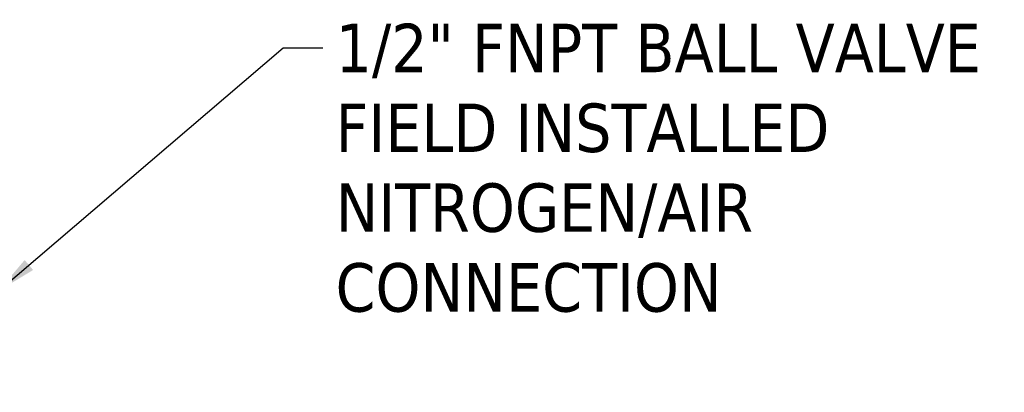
# Model space of a CAD drawing. Header units: inches. Extents: x 0 to 136, y 2 to 86.
# Tile 15 of 37: x 47.75 to 57.5, y 54.87 to 58.56. Entities that reach past the tile are written whole.
import ezdxf

# ---------------------------------------------------------------- set-up
doc = ezdxf.new("R2010")
doc.units = ezdxf.units.IN
doc.header["$LTSCALE"] = 4
doc.header["$MEASUREMENT"] = 0
doc.layers.add('Symbol (ANSI)', color=7, linetype='Continuous', lineweight=25)
doc.styles.add('Note Text (ANSI)', font='tahoma.ttf')
doc.dimstyles.new('Default (ANSI)$7', dxfattribs={"dimscale": 4, "dimtxt": 0.12, "dimasz": 0.098425, "dimexe": 0.125, "dimexo": 0.0625, "dimgap": 0.031496, "dimtad": 0, "dimtih": 1, "dimtoh": 1, "dimrnd": 1e-08, "dimzin": 4, "dimdsep": 46, "dimtxsty": 'Note Text (ANSI)', "dimcen": 0.09, "dimdle": 0.393701, "dimclrd": 256, "dimclre": 256, "dimclrt": 256, "dimadec": 0, "dimazin": 1, "dimtfac": 1, "dimtofl": 0, "dimtmove": 0, "dimatfit": 3, "dimfxl": 1, "dimtolj": 1, "dimtzin": 4, "dimlwd": -1, "dimlwe": -1, "dimarcsym": 0})

msp = doc.modelspace()

# ---------------------------------------------------------------- texts
at = {"layer": 'Symbol (ANSI)', "insert": (50.8766, 58.5227), "char_height": 0.48, "width": 6.714943, "attachment_point": 1, "line_spacing_factor": 0.987884, "style": 'Note Text (ANSI)'}
msp.add_mtext('\\fTahoma|b0|i0;1/2" FNPT BALL VALVE\\P\\fTahoma|b0|i0;FIELD INSTALLED\\P\\fTahoma|b0|i0;NITROGEN/AIR\\P\\fTahoma|b0|i0;CONNECTION', dxfattribs=at)

# ---------------------------------------------------------------- leaders
at = {"layer": 'Symbol (ANSI)', "annotation_type": 0, "has_hookline": 1, "hookline_direction": 0, "text_width": 6.6217}
msp.add_leader([(47.5406, 55.8774), (50.3569, 58.2827), (50.7506, 58.2827)], dimstyle='Default (ANSI)$7', override={"dimtad": 0}, dxfattribs=at)

doc.saveas('drawing.dxf')
